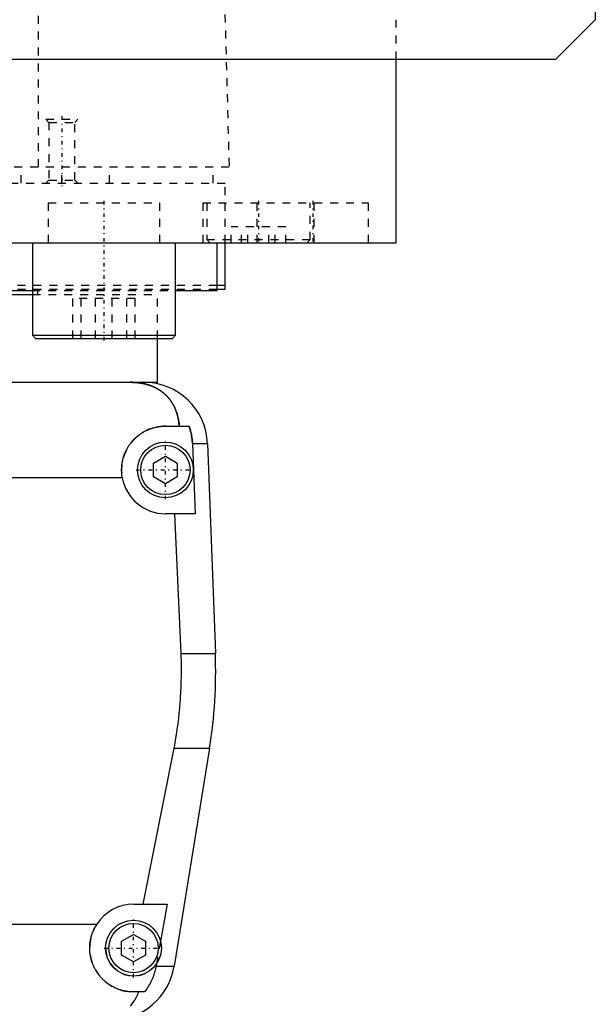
# Model space of a CAD drawing. Extents: x -125 to 125, y -136 to 715.
# Tile 4 of 11: x 53 to 125, y -71 to 53. Entities that reach past the tile are written whole.
import ezdxf

# ---------------------------------------------------------------- set-up
doc = ezdxf.new("R2010")
doc.units = 0
doc.linetypes.add('CENTER', pattern=[1.5, 0.45, -0.5, 0.05, -0.5])
doc.linetypes.add('DASHED', pattern=[2, 1, -1])
for name, color, linetype in [('AM_0', 7, 'CONTINUOUS'), ('AM_3', 7, 'DASHED'), ('AM_7', 7, 'CENTER')]:
    doc.layers.add(name, color=color, linetype=linetype)

msp = doc.modelspace()

# ---------------------------------------------------------------- linework, layer by layer
at = {"layer": 'AM_0', "color": 7, "linetype": 'CONTINUOUS'}
for p, q in [((125, 383), (125, 53)), ((125, 53), (120, 48)), ((120, 48), (-120, 48)), ((100, 25), (100, 48)), ((-100, 25), (100, 25)), ((54.29, 25), (54.29, 13.4)), ((72.29, 13.4), (72.29, 25)), ((77.5, 19), (77.5, 25)), ((78.5, 19.2), (78.5, 25)), ((88.79, 25), (88.79, 25.01)), ((-54.29, 19), (54.29, 19)), ((72.29, 19), (77.5, 19)), ((77.56, 19.7), (78.5, 19.7)), ((77.56, 19.2), (78.5, 19.2)), ((-54.3, 18.5), (54.3, 18.5)), ((54.29, 13.4), (54.69, 13)), ((54.29, 13.4), (72.29, 13.4)), ((54.69, 13), (71.89, 13)), ((70, 7.5), (70, 13)), ((71.89, 13), (72.29, 13.4)), ((-68.3, 7.5), (68.3, 7.5)), ((68.3, 7.5), (70, 7.5)), ((71, 2), (73.97, 2)), ((74.4, -0.2), (76.29, -0.2)), ((74.4, -0.2), (74.75, -9)), ((76.29, -0.2), (77.28, -26.54)), ((69.5, -2.63), (71, -1.77)), ((71, -1.77), (72.5, -2.63)), ((69.5, -4.37), (69.5, -2.63)), ((72.5, -2.63), (72.5, -4.37)), ((65.59, -4.5), (-65.59, -4.5)), ((71, -5.23), (69.5, -4.37)), ((72.5, -4.37), (71, -5.23)), ((74.75, -9), (71, -9)), ((72.97, -26.54), (72.2, -9)), ((72.97, -26.54), (77.28, -26.54)), ((68.19, -58), (72.1, -38.4)), ((72.1, -38.4), (76.54, -38.4)), ((76.54, -38.4), (72.1, -65.78)), ((67, -58), (71.21, -58)), ((71.21, -58), (70.39, -62.62)), ((-62.39, -60.5), (62.39, -60.5)), ((65.5, -62.63), (67, -61.77)), ((67, -61.77), (68.5, -62.63)), ((65.5, -64.37), (65.5, -62.63)), ((68.5, -62.63), (68.5, -64.37)), ((67, -65.23), (65.5, -64.37)), ((68.5, -64.37), (67, -65.23)), ((69.87, -65.5), (69.82, -65.78)), ((69.82, -65.78), (72.1, -65.78)), ((68.39, -69), (67, -69))]:
    msp.add_line(p, q, dxfattribs=at)
for points in [[(72.74, 2, 0), (72.74, 2.05, 0), (72.73, 2.14, 0), (72.72, 2.23, 0), (72.72, 2.27, 0), (72.71, 2.32, 0), (72.7, 2.41, 0), (72.69, 2.5, 0), (72.68, 2.59, 0), (72.66, 2.68, 0), (72.65, 2.76, 0), (72.64, 2.81, 0), (72.63, 2.85, 0), (72.61, 2.94, 0), (72.6, 3.03, 0), (72.58, 3.11, 0), (72.56, 3.2, 0), (72.54, 3.28, 0), (72.52, 3.33, 0), (72.51, 3.37, 0), (72.49, 3.45, 0), (72.46, 3.53, 0), (72.45, 3.58, 0), (72.44, 3.62, 0), (72.41, 3.7, 0), (72.39, 3.78, 0), (72.37, 3.82, 0), (72.36, 3.86, 0), (72.33, 3.94, 0), (72.3, 4.01, 0), (72.27, 4.09, 0), (72.23, 4.17, 0), (72.2, 4.24, 0), (72.18, 4.28, 0), (72.17, 4.32, 0), (72.13, 4.39, 0), (72.1, 4.46, 0), (72.06, 4.54, 0), (72.02, 4.61, 0), (71.98, 4.68, 0), (71.96, 4.71, 0), (71.94, 4.75, 0), (71.9, 4.82, 0), (71.86, 4.89, 0), (71.82, 4.95, 0), (71.78, 5.02, 0), (71.73, 5.08, 0), (71.71, 5.12, 0), (71.69, 5.15, 0), (71.64, 5.21, 0), (71.6, 5.28, 0), (71.55, 5.34, 0), (71.5, 5.4, 0), (71.45, 5.46, 0), (71.43, 5.49, 0), (71.4, 5.52, 0), (71.35, 5.58, 0), (71.3, 5.64, 0), (71.25, 5.7, 0), (71.19, 5.75, 0), (71.14, 5.81, 0), (71.11, 5.84, 0), (71.08, 5.87, 0), (71.03, 5.92, 0), (70.97, 5.98, 0), (70.94, 6, 0), (70.91, 6.03, 0), (70.85, 6.08, 0), (70.79, 6.13, 0), (70.76, 6.16, 0), (70.73, 6.18, 0), (70.67, 6.23, 0), (70.6, 6.28, 0), (70.54, 6.33, 0), (70.47, 6.38, 0), (70.41, 6.43, 0), (70.37, 6.45, 0), (70.34, 6.47, 0), (70.27, 6.52, 0), (70.2, 6.56, 0), (70.13, 6.61, 0), (70.06, 6.65, 0), (69.99, 6.69, 0), (69.95, 6.71, 0), (69.91, 6.73, 0), (69.84, 6.77, 0), (69.76, 6.81, 0), (69.69, 6.85, 0), (69.61, 6.88, 0), (69.53, 6.92, 0), (69.5, 6.94, 0), (69.46, 6.95, 0), (69.38, 6.99, 0), (69.3, 7.02, 0), (69.22, 7.05, 0), (69.13, 7.08, 0), (69.05, 7.11, 0), (69.01, 7.13, 0), (68.97, 7.14, 0), (68.89, 7.17, 0), (68.8, 7.19, 0), (68.72, 7.22, 0), (68.63, 7.24, 0), (68.54, 7.27, 0), (68.5, 7.28, 0), (68.46, 7.29, 0), (68.37, 7.31, 0), (68.28, 7.33, 0), (68.23, 7.34, 0), (68.19, 7.35, 0), (68.1, 7.36, 0), (68.01, 7.38, 0), (67.96, 7.39, 0), (67.91, 7.4, 0), (67.82, 7.41, 0), (67.73, 7.42, 0), (67.64, 7.44, 0), (67.55, 7.45, 0), (67.45, 7.46, 0), (67.41, 7.46, 0), (67.36, 7.47, 0), (67.27, 7.47, 0), (67.17, 7.48, 0), (67.08, 7.49, 0), (66.99, 7.49, 0), (66.89, 7.49, 0), (66.85, 7.5, 0), (66.8, 7.5, 0), (66.7, 7.5, 0), (66.61, 7.5, 0), (66.56, 7.5, 0)], [(65.59, -4.5, 0), (65.58, -4.46, 0), (65.57, -4.37, 0), (65.55, -4.28, 0), (65.55, -4.23, 0), (65.54, -4.19, 0), (65.53, -4.1, 0), (65.52, -4.01, 0), (65.52, -3.92, 0), (65.51, -3.83, 0), (65.51, -3.74, 0), (65.5, -3.7, 0), (65.5, -3.65, 0), (65.5, -3.57, 0), (65.5, -3.48, 0), (65.5, -3.39, 0), (65.5, -3.31, 0), (65.51, -3.22, 0), (65.51, -3.18, 0), (65.51, -3.13, 0), (65.52, -3.04, 0), (65.53, -2.96, 0), (65.53, -2.91, 0), (65.54, -2.87, 0), (65.55, -2.78, 0), (65.56, -2.69, 0), (65.57, -2.65, 0), (65.57, -2.6, 0), (65.59, -2.52, 0), (65.61, -2.43, 0), (65.62, -2.34, 0), (65.64, -2.25, 0), (65.66, -2.17, 0), (65.68, -2.12, 0), (65.69, -2.08, 0), (65.71, -1.99, 0), (65.74, -1.91, 0), (65.76, -1.82, 0), (65.79, -1.74, 0), (65.82, -1.65, 0), (65.84, -1.61, 0), (65.85, -1.57, 0), (65.88, -1.48, 0), (65.92, -1.4, 0), (65.95, -1.32, 0), (65.99, -1.23, 0), (66.03, -1.15, 0), (66.05, -1.11, 0), (66.06, -1.07, 0), (66.11, -0.99, 0), (66.15, -0.91, 0), (66.19, -0.83, 0), (66.23, -0.76, 0), (66.28, -0.68, 0), (66.3, -0.64, 0), (66.32, -0.6, 0), (66.37, -0.53, 0), (66.42, -0.45, 0), (66.47, -0.38, 0), (66.52, -0.31, 0), (66.57, -0.24, 0), (66.6, -0.2, 0), (66.62, -0.17, 0), (66.68, -0.1, 0), (66.73, -0.03, 0), (66.76, 0, 0), (66.79, 0.04, 0), (66.84, 0.1, 0), (66.9, 0.17, 0), (66.93, 0.2, 0), (66.96, 0.23, 0), (67.02, 0.29, 0), (67.08, 0.35, 0), (67.14, 0.41, 0), (67.2, 0.47, 0), (67.26, 0.53, 0), (67.29, 0.56, 0), (67.32, 0.59, 0), (67.39, 0.65, 0), (67.45, 0.7, 0), (67.52, 0.76, 0), (67.59, 0.81, 0), (67.66, 0.87, 0), (67.69, 0.89, 0), (67.73, 0.92, 0), (67.8, 0.97, 0), (67.87, 1.02, 0), (67.95, 1.07, 0), (68.02, 1.12, 0), (68.1, 1.17, 0), (68.14, 1.2, 0), (68.17, 1.22, 0), (68.25, 1.26, 0), (68.33, 1.31, 0), (68.41, 1.35, 0), (68.49, 1.39, 0), (68.57, 1.44, 0), (68.61, 1.46, 0), (68.66, 1.48, 0), (68.74, 1.51, 0), (68.82, 1.55, 0), (68.91, 1.59, 0), (68.99, 1.62, 0), (69.08, 1.65, 0), (69.12, 1.67, 0), (69.17, 1.69, 0), (69.25, 1.72, 0), (69.34, 1.74, 0), (69.38, 1.76, 0), (69.43, 1.77, 0), (69.52, 1.8, 0), (69.61, 1.82, 0), (69.65, 1.83, 0), (69.7, 1.84, 0), (69.79, 1.86, 0), (69.88, 1.88, 0), (69.97, 1.9, 0), (70.06, 1.92, 0), (70.15, 1.93, 0), (70.19, 1.94, 0), (70.24, 1.95, 0), (70.33, 1.96, 0), (70.42, 1.97, 0), (70.51, 1.98, 0), (70.6, 1.99, 0), (70.69, 1.99, 0), (70.73, 1.99, 0), (70.78, 2, 0), (70.87, 2, 0), (70.96, 2, 0), (71, 2, 0)], [(73.97, 2, 0), (73.99, 1.94, 0), (74.03, 1.83, 0), (74.07, 1.71, 0), (74.09, 1.65, 0), (74.1, 1.59, 0), (74.14, 1.47, 0), (74.17, 1.34, 0), (74.2, 1.22, 0), (74.23, 1.1, 0), (74.26, 0.97, 0), (74.27, 0.91, 0), (74.28, 0.85, 0), (74.3, 0.72, 0), (74.32, 0.6, 0), (74.34, 0.47, 0), (74.35, 0.35, 0), (74.37, 0.23, 0), (74.37, 0.16, 0), (74.38, 0.1, 0), (74.39, -0.02, 0), (74.39, -0.14, 0), (74.4, -0.2, 0)], [(72.1, -38.4, 0), (72.17, -38.06, 0), (72.29, -37.39, 0), (72.4, -36.71, 0), (72.45, -36.38, 0), (72.5, -36.04, 0), (72.59, -35.36, 0), (72.68, -34.69, 0), (72.75, -34.02, 0), (72.82, -33.35, 0), (72.87, -32.69, 0), (72.9, -32.36, 0), (72.92, -32.03, 0), (72.96, -31.37, 0), (72.98, -30.72, 0), (73, -30.07, 0), (73.02, -29.43, 0), (73.02, -28.79, 0), (73.02, -28.47, 0), (73.02, -28.16, 0), (73.01, -27.51, 0), (72.99, -26.87, 0), (72.97, -26.54, 0)], [(67, -69, 0), (66.94, -69, 0), (66.83, -69, 0), (66.72, -68.99, 0), (66.67, -68.99, 0), (66.61, -68.99, 0), (66.5, -68.98, 0), (66.39, -68.97, 0), (66.27, -68.95, 0), (66.16, -68.94, 0), (66.05, -68.92, 0), (66, -68.91, 0), (65.94, -68.9, 0), (65.83, -68.87, 0), (65.72, -68.85, 0), (65.61, -68.82, 0), (65.5, -68.79, 0), (65.39, -68.76, 0), (65.34, -68.74, 0), (65.28, -68.72, 0), (65.17, -68.69, 0), (65.07, -68.65, 0), (65.02, -68.63, 0), (64.96, -68.61, 0), (64.86, -68.57, 0), (64.76, -68.52, 0), (64.7, -68.5, 0), (64.65, -68.47, 0), (64.55, -68.43, 0), (64.45, -68.37, 0), (64.36, -68.32, 0), (64.26, -68.27, 0), (64.16, -68.21, 0), (64.12, -68.18, 0), (64.07, -68.15, 0), (63.98, -68.1, 0), (63.89, -68.04, 0), (63.8, -67.97, 0), (63.71, -67.91, 0), (63.63, -67.85, 0), (63.59, -67.81, 0), (63.55, -67.78, 0), (63.46, -67.71, 0), (63.38, -67.64, 0), (63.31, -67.58, 0), (63.23, -67.51, 0), (63.16, -67.44, 0), (63.12, -67.4, 0), (63.09, -67.36, 0), (63.01, -67.29, 0), (62.94, -67.21, 0), (62.87, -67.14, 0), (62.81, -67.06, 0), (62.74, -66.98, 0), (62.71, -66.94, 0), (62.67, -66.9, 0), (62.61, -66.81, 0), (62.55, -66.73, 0), (62.49, -66.64, 0), (62.43, -66.55, 0), (62.37, -66.46, 0), (62.34, -66.42, 0), (62.31, -66.37, 0), (62.26, -66.28, 0), (62.2, -66.19, 0), (62.18, -66.14, 0), (62.15, -66.1, 0), (62.1, -66, 0), (62.05, -65.9, 0), (62.03, -65.86, 0), (62.01, -65.81, 0), (61.96, -65.71, 0), (61.92, -65.61, 0), (61.88, -65.51, 0), (61.84, -65.41, 0), (61.81, -65.31, 0), (61.79, -65.26, 0), (61.77, -65.21, 0), (61.74, -65.1, 0), (61.71, -65, 0), (61.68, -64.9, 0), (61.65, -64.79, 0), (61.63, -64.69, 0), (61.62, -64.63, 0), (61.61, -64.58, 0), (61.59, -64.47, 0), (61.57, -64.37, 0), (61.55, -64.26, 0), (61.54, -64.16, 0), (61.53, -64.05, 0), (61.52, -64, 0), (61.52, -63.95, 0), (61.51, -63.84, 0), (61.5, -63.73, 0), (61.5, -63.63, 0), (61.5, -63.52, 0), (61.5, -63.42, 0), (61.5, -63.37, 0), (61.5, -63.31, 0), (61.51, -63.21, 0), (61.51, -63.1, 0), (61.52, -62.99, 0), (61.53, -62.88, 0), (61.55, -62.77, 0), (61.56, -62.72, 0), (61.56, -62.66, 0), (61.58, -62.56, 0), (61.6, -62.45, 0), (61.61, -62.39, 0), (61.62, -62.34, 0), (61.65, -62.23, 0), (61.68, -62.12, 0), (61.69, -62.06, 0), (61.71, -62.01, 0), (61.74, -61.9, 0), (61.77, -61.79, 0), (61.81, -61.68, 0), (61.85, -61.57, 0), (61.89, -61.47, 0), (61.91, -61.41, 0), (61.93, -61.36, 0), (61.98, -61.26, 0), (62.03, -61.15, 0), (62.08, -61.05, 0), (62.13, -60.95, 0), (62.18, -60.84, 0), (62.21, -60.79, 0), (62.24, -60.74, 0), (62.3, -60.65, 0), (62.36, -60.55, 0), (62.39, -60.5, 0)], [(69.82, -65.78, 0), (69.8, -65.88, 0), (69.76, -66.08, 0), (69.71, -66.27, 0), (69.69, -66.37, 0), (69.66, -66.46, 0), (69.61, -66.65, 0), (69.55, -66.83, 0), (69.49, -67.01, 0), (69.42, -67.19, 0), (69.34, -67.38, 0), (69.3, -67.47, 0), (69.26, -67.57, 0), (69.17, -67.75, 0), (69.07, -67.93, 0), (68.98, -68.11, 0), (68.88, -68.28, 0), (68.77, -68.45, 0), (68.72, -68.53, 0), (68.67, -68.61, 0), (68.56, -68.77, 0), (68.45, -68.92, 0), (68.39, -69, 0)], [(66.6, -70.77, 0), (66.84, -70.49, 0), (67.05, -70.19, 0), (67.15, -70.03, 0), (67.25, -69.87, 0), (67.42, -69.54, 0), (67.57, -69.18, 0), (67.64, -69, 0)]]:
    msp.add_polyline3d(points, dxfattribs=at)
for centre, radius in [((71, -3.5), 3.5), ((71, -3.5), 3.1), ((67, -63.5), 3.5), ((67, -63.5), 3.1)]:
    msp.add_circle(centre, radius, dxfattribs=at)
for centre, radius, start, end in [((68.3, -0.5), 8, 2.139, 90), ((71, -3.5), 5.5, 190.4757, 270), ((17.32, -28.78), 60, 350.775, 2.139), ((67, -63.5), 5.5, 90, 146.9443), ((64.2, -64.5), 8, 270, 350.775)]:
    msp.add_arc(centre, radius, start, end, dxfattribs=at)
at = {"layer": 'AM_3', "color": 6, "linetype": 'DASHED'}
for p, q in [((100, 48), (100, 363)), ((55.06, 34.5), (55.06, 116.6)), ((76.83, 115.63), (79, 34.5)), ((56, 40.5), (56.38, 40.12)), ((56, 40.5), (60, 40.5)), ((56.38, 40.12), (56.38, 32.88)), ((56.38, 40.12), (59.62, 40.12)), ((59.62, 40.12), (60, 40.5)), ((59.62, 32.88), (59.62, 40.12)), ((79, 34.5), (-79, 34.5)), ((52.9, 32.5), (52.9, 34.5)), ((58, 32.5), (58, 34.5)), ((64, 32.5), (64, 34.5)), ((77, 32.5), (77, 34.5)), ((-78.5, 32.5), (78.5, 32.5)), ((56.38, 32.88), (56, 32.5)), ((56.38, 32.88), (59.62, 32.88)), ((60, 32.5), (59.62, 32.88)), ((78.5, 25), (78.5, 32.5)), ((56.29, 30), (56.29, 25)), ((56.29, 30), (70.29, 30)), ((70.29, 25), (70.29, 30)), ((75.69, 30), (75.69, 25)), ((75.69, 30), (96.5, 30)), ((76.19, 30), (76.19, 25.4)), ((82.5, 30), (82.5, 25)), ((89.19, 25.4), (89.19, 30)), ((89.69, 25), (89.69, 30)), ((96.5, 25), (96.5, 30)), ((79.25, 25), (79.25, 27)), ((86.12, 27), (79.25, 27)), ((80.58, 25), (80.58, 27)), ((81.36, 25), (81.36, 27)), ((84.01, 25), (84.01, 27)), ((84.8, 25), (84.8, 27)), ((86.12, 25), (86.12, 27)), ((76.19, 25.4), (76.59, 25)), ((76.19, 25.4), (89.19, 25.4)), ((88.79, 25.01), (89.19, 25.4)), ((-77.56, 19.7), (77.56, 19.7)), ((-77.56, 19.2), (77.56, 19.2)), ((54.29, 19), (72.29, 19)), ((55, 18.5), (55, 19)), ((54.3, 18.5), (70, 18.5)), ((59.38, 13), (59.38, 18)), ((67.19, 18), (59.38, 18)), ((60.43, 13), (60.43, 18)), ((62.24, 13), (62.24, 18)), ((64.33, 13), (64.33, 18)), ((66.14, 13), (66.14, 18)), ((67.19, 13), (67.19, 18)), ((70, 13), (70, 18.5)), ((70.39, -62.62), (69.87, -65.5))]:
    msp.add_line(p, q, dxfattribs=at)
for points in [[(66.56, 7.5, 0), (66.61, 7.5, 0), (66.7, 7.5, 0), (66.8, 7.5, 0), (66.84, 7.5, 0), (66.89, 7.49, 0), (66.98, 7.49, 0), (67.08, 7.49, 0), (67.17, 7.48, 0), (67.26, 7.47, 0), (67.35, 7.47, 0), (67.4, 7.46, 0), (67.45, 7.46, 0), (67.54, 7.45, 0), (67.63, 7.44, 0), (67.72, 7.42, 0), (67.82, 7.41, 0), (67.91, 7.4, 0), (67.95, 7.39, 0), (68, 7.38, 0), (68.09, 7.37, 0), (68.18, 7.35, 0), (68.23, 7.34, 0), (68.27, 7.33, 0), (68.36, 7.31, 0), (68.45, 7.29, 0), (68.49, 7.28, 0), (68.53, 7.27, 0), (68.62, 7.24, 0), (68.71, 7.22, 0), (68.79, 7.2, 0), (68.88, 7.17, 0), (68.96, 7.14, 0), (69, 7.13, 0), (69.04, 7.11, 0), (69.13, 7.08, 0), (69.21, 7.05, 0), (69.29, 7.02, 0), (69.37, 6.99, 0), (69.45, 6.96, 0), (69.49, 6.94, 0), (69.53, 6.92, 0), (69.6, 6.89, 0), (69.68, 6.85, 0), (69.76, 6.81, 0), (69.83, 6.77, 0), (69.91, 6.74, 0), (69.94, 6.72, 0), (69.98, 6.69, 0), (70.05, 6.65, 0), (70.12, 6.61, 0), (70.19, 6.57, 0), (70.26, 6.52, 0), (70.33, 6.48, 0), (70.37, 6.46, 0), (70.4, 6.43, 0), (70.47, 6.39, 0), (70.53, 6.34, 0), (70.6, 6.29, 0), (70.66, 6.24, 0), (70.72, 6.19, 0), (70.75, 6.17, 0), (70.78, 6.14, 0), (70.84, 6.09, 0), (70.9, 6.04, 0), (70.93, 6.01, 0), (70.96, 5.98, 0), (71.02, 5.93, 0), (71.08, 5.87, 0), (71.1, 5.85, 0), (71.13, 5.82, 0), (71.19, 5.76, 0), (71.24, 5.71, 0), (71.29, 5.65, 0), (71.34, 5.59, 0), (71.4, 5.53, 0), (71.42, 5.5, 0), (71.45, 5.47, 0), (71.5, 5.41, 0), (71.54, 5.35, 0), (71.59, 5.28, 0), (71.64, 5.22, 0), (71.68, 5.16, 0), (71.71, 5.12, 0), (71.73, 5.09, 0), (71.77, 5.02, 0), (71.82, 4.96, 0), (71.86, 4.89, 0), (71.9, 4.82, 0), (71.94, 4.75, 0), (71.96, 4.72, 0), (71.98, 4.68, 0), (72.02, 4.61, 0), (72.06, 4.54, 0), (72.1, 4.46, 0), (72.13, 4.39, 0), (72.17, 4.32, 0), (72.18, 4.28, 0), (72.2, 4.24, 0), (72.24, 4.16, 0), (72.27, 4.09, 0), (72.3, 4.01, 0), (72.33, 3.93, 0), (72.36, 3.85, 0), (72.37, 3.81, 0), (72.39, 3.77, 0), (72.42, 3.69, 0), (72.44, 3.61, 0), (72.46, 3.57, 0), (72.47, 3.52, 0), (72.49, 3.44, 0), (72.52, 3.36, 0), (72.53, 3.32, 0), (72.54, 3.27, 0), (72.56, 3.19, 0), (72.58, 3.1, 0), (72.6, 3.02, 0), (72.62, 2.93, 0), (72.63, 2.84, 0), (72.64, 2.8, 0), (72.65, 2.76, 0), (72.66, 2.67, 0), (72.68, 2.58, 0), (72.72, 2.27, 0), (72.74, 2, 0)], [(74.4, -0.2, 0), (74.39, -0.14, 0), (74.39, -0.02, 0), (74.38, 0.1, 0), (74.37, 0.16, 0), (74.37, 0.23, 0), (74.35, 0.35, 0), (74.34, 0.47, 0), (74.32, 0.6, 0), (74.3, 0.72, 0), (74.28, 0.85, 0), (74.27, 0.91, 0), (74.26, 0.97, 0), (74.23, 1.1, 0), (74.2, 1.22, 0), (74.17, 1.34, 0), (74.14, 1.47, 0), (74.1, 1.59, 0), (74.09, 1.65, 0), (74.07, 1.71, 0), (74.03, 1.83, 0), (73.99, 1.94, 0), (73.97, 2, 0)]]:
    msp.add_polyline3d(points, dxfattribs=at)
for centre, radius, start, end in [((71, -3.5), 5.5, 90, 190.4757), ((67, -63.5), 5.5, 146.9443, 270), ((67, -63.5), 3.5, 180, 325.0753)]:
    msp.add_arc(centre, radius, start, end, dxfattribs=at)
at = {"layer": 'AM_7', "color": 4, "linetype": 'CENTER'}
for p, q in [((58, 40.9), (58, 32.1)), ((63.29, 30.25), (63.29, 12.4)), ((82.69, 30.25), (82.69, 24.75)), ((89.5, 30.25), (89.5, 24.75)), ((71, -7.18), (71, 0.18)), ((67.32, -3.5), (74.67, -3.5)), ((67, -67.17), (67, -59.83)), ((63.32, -63.5), (70.67, -63.5))]:
    msp.add_line(p, q, dxfattribs=at)

doc.saveas('drawing.dxf')
